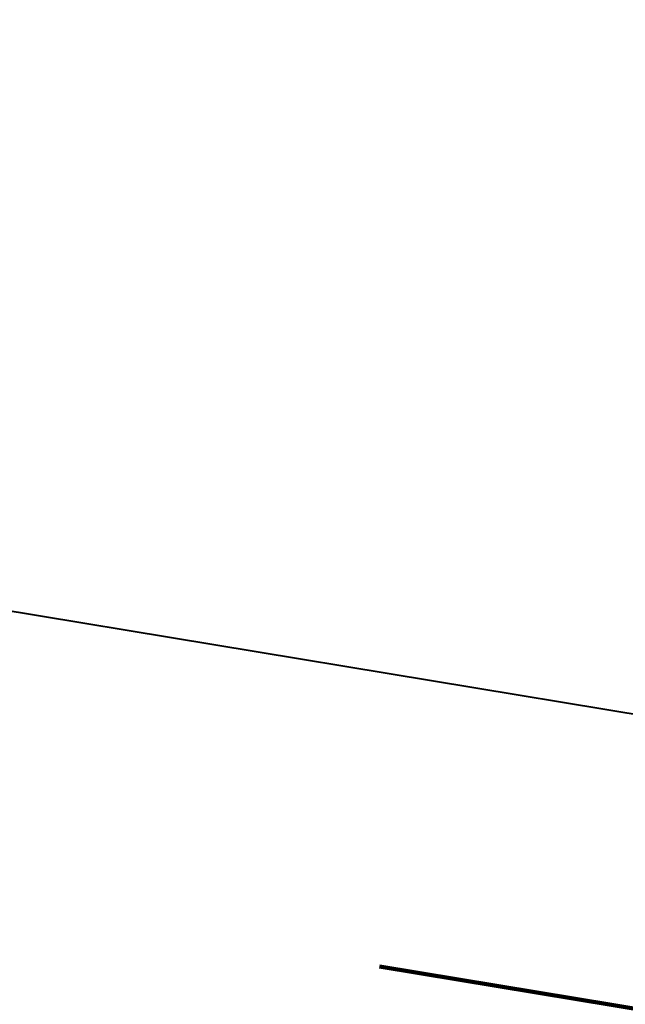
# Model space of a CAD drawing. Header units: metres. Extents: x 7457881 to 7459006, y 5635870 to 5636188.
# Tile 116 of 256: x 7458498.36 to 7458499.4, y 5636101.77 to 5636103.47. Entities that reach past the tile are written whole.
import ezdxf
from ezdxf import colors
from ezdxf.entities.mleader import LeaderData, LeaderLine
from ezdxf.math import Vec2, Vec3

# ---------------------------------------------------------------- set-up
doc = ezdxf.new("R2010")
doc.units = ezdxf.units.M
doc.linetypes.add('2', pattern=[1, 0.5, -0.5])
for name, color, linetype, lineweight in [('_____Obrzeże', 153, 'Continuous', 40), ('_____Przepusty', 5, 'Continuous', 30), ('_____Zakres opracowania', 6, '2', 100)]:
    doc.layers.add(name, color=color, linetype=linetype, lineweight=lineweight)
doc.styles.add('Legend', font='calibri.ttf')

# ---------------------------------------------------------------- blocks, each defined once
blk = doc.blocks.new('_None')

msp = doc.modelspace()

# ---------------------------------------------------------------- linework, layer by layer
at = {"layer": '_____Obrzeże'}
msp.add_lwpolyline([(7458488.7532, 5636092.0406, -0.294212), (7458487.7256, 5636100.9818, -0.281129), (7458494.1106, 5636103.1489), (7458513.871, 5636099.8847), (7458514.6734, 5636099.7106), (7458608.5713, 5636079.3366, -0.062564), (7458645.1265, 5636066.4627), (7458657.9216, 5636060.0666)], format="xyb", dxfattribs=at)
at = {"layer": '_____Zakres opracowania', "ltscale": 6}
msp.add_lwpolyline([(7458612.3138, 5636078.0127), (7458513.7772, 5636099.3935), (7458494.0147, 5636102.658), (7458488.4853, 5636093.2865), (7458477.6, 5636101.5), (7458450.1, 5636121.38), (7458464.41, 5636118.27), (7458474.82, 5636115.99), (7458479.79, 5636114.91), (7458479.5009, 5636116.2181), (7458495.5725, 5636113.0248), (7458508.561, 5636110.612), (7458516.9537, 5636109.1441), (7458521.2428, 5636108.1586), (7458539.0913, 5636104.727), (7458555.4921, 5636101.1683)], dxfattribs=at)

# ---------------------------------------------------------------- leaders
at = {"layer": '_____Przepusty', "lineweight": -3}
ml = msp.add_multileader_mtext('Standard', dxfattribs=at)
ml.set_content('Wpust deszczowy wp1\\PKM 0+011,0\\Prz. kraty: 263,20\\PPrzykanalik:\\PRura PP, fi20cm, dł. 12,5mb', color=256, style='Legend')
ml.set_leader_properties(color=256)
ml.set_arrow_properties(name='NONE')
ml.build(insert=Vec2(0, 0))
ml.multileader.update_dxf_attribs({"dogleg_length": 1, "arrow_head_size": 1})
ctx = ml.context
ctx.base_point, ctx.char_height, ctx.arrow_head_size, ctx.plane_origin, ctx.plane_x_axis, ctx.plane_y_axis = Vec3(7458500.4489, 5636095.3837), 1, 1, Vec3(7458496.7928, 5636150.0587), Vec3(0.963571, -0.267451), Vec3(0.267451, 0.963571)
notes = []
notes.append((ctx, [(0, (1, 1, 0), (7458499.4854, 5636095.6511), (0.963571, -0.267451), 1, [(0, [(7458486.9959, 5636103.4042)], 0, [])])]))
ctx.mtext.insert, ctx.mtext.text_direction, ctx.mtext.flow_direction = Vec3(7458502.5488, 5636095.471), Vec3(0.963571, -0.267451), 5
for ctx, leaders in notes:
    for number, flags, end, landing, length, lines in leaders:
        leader = LeaderData()
        leader.index, (leader.has_last_leader_line, leader.has_dogleg_vector, leader.attachment_direction) = number, flags
        leader.last_leader_point, leader.dogleg_vector, leader.dogleg_length = Vec3(end), Vec3(landing), length
        for number, points, colour, breaks in lines:
            line = LeaderLine()
            line.index, line.vertices, line.color, line.breaks = number, Vec3.list(points), colors.encode_raw_color(colour), breaks
            leader.lines.append(line)
        ctx.leaders.append(leader)

doc.saveas('drawing.dxf')
